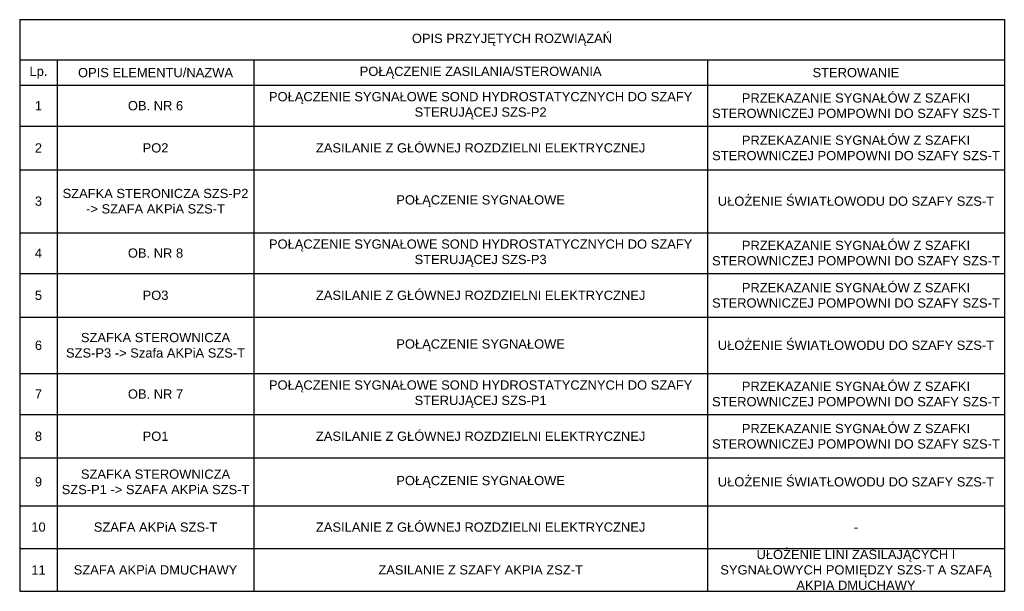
# Model space of a CAD drawing. Header units: millimetres. Extents: x 26634 to 49373, y 22892 to 69698.
# Tile 2 of 2: x 38724 to 49373, y 63508 to 69698. Entities that reach past the tile are written whole.
import ezdxf

# ---------------------------------------------------------------- set-up
doc = ezdxf.new("R2010")
doc.units = ezdxf.units.MM
doc.layers.add('URZĄDZENIA', color=7, linetype='Continuous', lineweight=70)
doc.styles.get("Standard").update_dxf_attribs({"font": 'arial.ttf'})

# ---------------------------------------------------------------- blocks, each defined once
blk = doc.blocks.new('*T39')
at = {"layer": 'URZĄDZENIA', "color": 0, "linetype": 'ByBlock', "lineweight": -2}
for p, q in [((0, 0), (10649, 0)), ((0, 0), (0, -6189)), ((10649, 0), (10649, -6189)), ((0, -436), (10649, -436)), ((406, -436), (406, -6189)), ((2532, -436), (2532, -6189)), ((7439, -436), (7439, -6189)), ((0, -711), (10649, -711)), ((0, -1154), (10649, -1154)), ((0, -1625), (10649, -1625)), ((0, -2307), (10649, -2307)), ((0, -2750), (10649, -2750)), ((0, -3221), (10649, -3221)), ((0, -3832), (10649, -3832)), ((0, -4275), (10649, -4275)), ((0, -4746), (10649, -4746)), ((0, -5264), (10649, -5264)), ((0, -5727), (10649, -5727)), ((0, -6189), (10649, -6189))]:
    blk.add_line(p, q, dxfattribs=at)
at = {"layer": 'URZĄDZENIA', "color": 0, "lineweight": 0, "char_height": 100, "attachment_point": 5}
for s, insert, width in [('OPIS PRZYJĘTYCH ROZWIĄZAŃ', (5324, -218), 10645.58), ('Lp.', (203, -574), 403.43), ('OPIS ELEMENTU/NAZWA', (1469, -574), 2122.2), ('POŁĄCZENIE ZASILANIA/STEROWANIA', (4985, -574), 4904.23), ('STEROWANIE', (9044, -574), 3206.72), ('POŁĄCZENIE SYGNAŁOWE SOND HYDROSTATYCZNYCH DO SZAFY STERUJĄCEJ SZS-P2', (4985, -932), 4904.23), ('PRZEKAZANIE SYGNAŁÓW Z SZAFKI STEROWNICZEJ POMPOWNI DO SZAFY SZS-T', (9044, -932), 3206.72), ('\\pxt4;1', (203, -932), 403.43), ('OB. NR 6', (1469, -932), 2122.2), ('PRZEKAZANIE SYGNAŁÓW Z SZAFKI STEROWNICZEJ POMPOWNI DO SZAFY SZS-T', (9044, -1389), 3206.72), ('\\pxt4;2', (203, -1389), 403.43), ('PO2', (1469, -1389), 2122.2), ('ZASILANIE Z GŁÓWNEJ ROZDZIELNI ELEKTRYCZNEJ', (4985, -1389), 4904.23), ('3', (203, -1966), 403.43), ('SZAFKA STERONICZA SZS-P2 -> SZAFA AKPiA SZS-T', (1469, -1966), 2122.2), ('POŁĄCZENIE SYGNAŁOWE ', (4985, -1966), 4904.23), ('UŁOŻENIE ŚWIATŁOWODU DO SZAFY SZS-T', (9044, -1966), 3206.72), ('POŁĄCZENIE SYGNAŁOWE SOND HYDROSTATYCZNYCH DO SZAFY STERUJĄCEJ SZS-P3', (4985, -2528), 4904.23), ('PRZEKAZANIE SYGNAŁÓW Z SZAFKI STEROWNICZEJ POMPOWNI DO SZAFY SZS-T', (9044, -2528), 3206.72), ('\\pxt4;4', (203, -2528), 403.43), ('OB. NR 8', (1469, -2528), 2122.2), ('PRZEKAZANIE SYGNAŁÓW Z SZAFKI STEROWNICZEJ POMPOWNI DO SZAFY SZS-T', (9044, -2985), 3206.72), ('5', (203, -2985), 403.43), ('PO3', (1469, -2985), 2122.2), ('ZASILANIE Z GŁÓWNEJ ROZDZIELNI ELEKTRYCZNEJ', (4985, -2985), 4904.23), ('SZAFKA STEROWNICZA SZS-P3 -> Szafa AKPiA SZS-T', (1469, -3526), 2122.2), ('6', (203, -3526), 403.43), ('POŁĄCZENIE SYGNAŁOWE ', (4985, -3526), 4904.23), ('UŁOŻENIE ŚWIATŁOWODU DO SZAFY SZS-T', (9044, -3526), 3206.72), ('POŁĄCZENIE SYGNAŁOWE SOND HYDROSTATYCZNYCH DO SZAFY STERUJĄCEJ SZS-P1', (4985, -4054), 4904.23), ('PRZEKAZANIE SYGNAŁÓW Z SZAFKI STEROWNICZEJ POMPOWNI DO SZAFY SZS-T', (9044, -4054), 3206.72), ('7', (203, -4054), 403.43), ('OB. NR 7', (1469, -4054), 2122.2), ('PRZEKAZANIE SYGNAŁÓW Z SZAFKI STEROWNICZEJ POMPOWNI DO SZAFY SZS-T', (9044, -4511), 3206.72), ('8', (203, -4511), 403.43), ('PO1', (1469, -4511), 2122.2), ('ZASILANIE Z GŁÓWNEJ ROZDZIELNI ELEKTRYCZNEJ', (4985, -4511), 4904.23), ('SZAFKA STEROWNICZA SZS-P1 -> SZAFA AKPiA SZS-T', (1469, -5005), 2122.2), ('9', (203, -5005), 403.43), ('POŁĄCZENIE SYGNAŁOWE ', (4985, -5005), 4904.23), ('UŁOŻENIE ŚWIATŁOWODU DO SZAFY SZS-T', (9044, -5005), 3206.72), ('10', (203, -5495), 403.43), ('SZAFA AKPiA SZS-T', (1469, -5495), 2122.2), ('ZASILANIE Z GŁÓWNEJ ROZDZIELNI ELEKTRYCZNEJ', (4985, -5495), 4904.23), ('-', (9044, -5495), 3206.72), ('UŁOŻENIE LINI ZASILAJĄCYCH I SYGNAŁOWYCH POMIĘDZY SZS-T A SZAFĄ AKPIA DMUCHAWY', (9044, -5958), 3206.72), ('11', (203, -5958), 403.43), ('SZAFA AKPiA DMUCHAWY ', (1469, -5958), 2122.2), ('ZASILANIE Z SZAFY AKPIA ZSZ-T', (4985, -5958), 4904.23)]:
    blk.add_mtext(s, dxfattribs=dict(at, insert=insert, width=width))

msp = doc.modelspace()

# ---------------------------------------------------------------- block references
msp.add_blockref('*T39', (38724, 69698))

doc.saveas('drawing.dxf')
